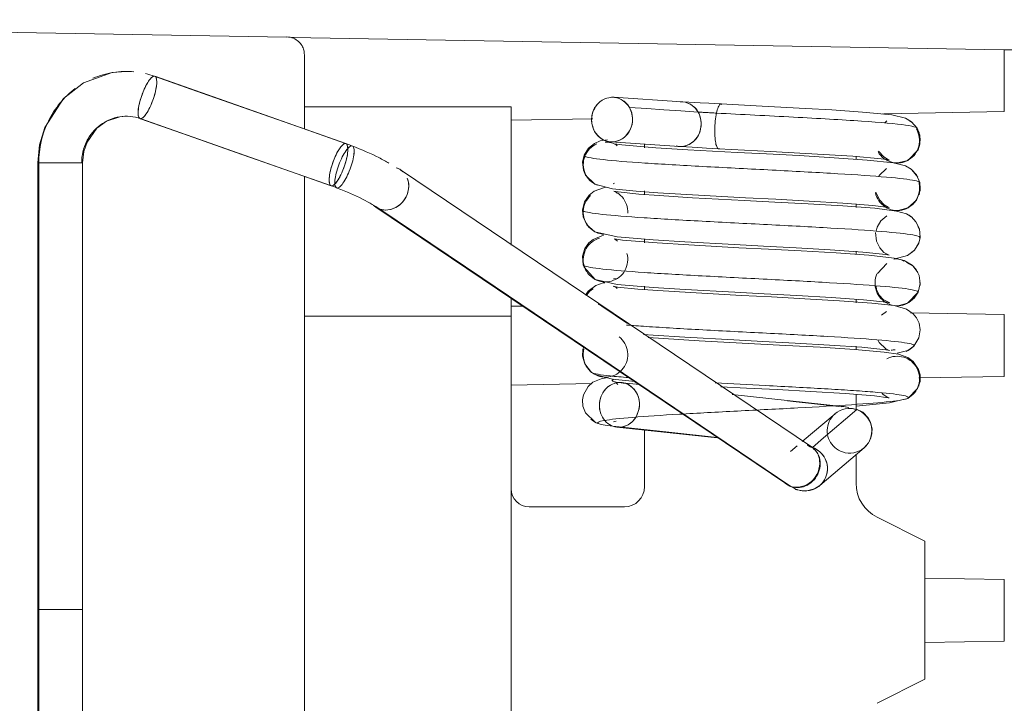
# Model space of a CAD drawing. Header units: millimetres. Extents: x -6769 to -5297, y 160 to 6644.
# Tile 5 of 15: x -5875 to -5847, y 297 to 317. Entities that reach past the tile are written whole.
import ezdxf

# ---------------------------------------------------------------- set-up
doc = ezdxf.new("R2010")
doc.units = ezdxf.units.MM
doc.linetypes.add('Dash', pattern=[6, 3, -3])
doc.layers.add('A-ANNO-DIMS', color=7, linetype='Continuous', lineweight=9, true_color=0x5b5b5b)
doc.layers.add('E-LITE-EQPM', color=7, linetype='Continuous', lineweight=20)

# ---------------------------------------------------------------- blocks, each defined once
blk = doc.blocks.new('43703_GLB - 43701 TROOP-3 white recessed lamp-669899-Lateral_PDF')
at = {"lineweight": 9}
for p, q in [((-3238.056, 313.529), (-3243.597, 315.478)), ((-3228.308, 314.741), (-3230.297, 314.872)), ((-3244.026, 314.252), (-3238.484, 312.302)), ((-3222.493, 314.391), (-3222.457, 314.385)), ((-3222.369, 314.186), (-3222.427, 314.126)), ((-3221.707, 314.174), (-3221.62, 314.13)), ((-3221.526, 314.019), (-3221.525, 314.017)), ((-3230.373, 313.575), (-3228.384, 313.444)), ((-3230.216, 313.493), (-3230.189, 313.466)), ((-3221.425, 313.452), (-3221.466, 313.338)), ((-3222.133, 312.948), (-3221.762, 313.042)), ((-3221.735, 313.063), (-3221.762, 313.042)), ((-3221.575, 313.184), (-3221.622, 313.148)), ((-3246.989, 312.97), (-3246.989, 300.028)), ((-3245.693, 300.028), (-3245.693, 312.97)), ((-3224.555, 304.735), (-3236.475, 312.77)), ((-3221.644, 312.771), (-3221.471, 312.559)), ((-3230.262, 312.377), (-3230.302, 312.36)), ((-3230.215, 312.116), (-3230.183, 312.087)), ((-3221.493, 311.913), (-3221.519, 311.882)), ((-3237.188, 311.687), (-3225.269, 303.652)), ((-3222.034, 311.592), (-3221.753, 311.666)), ((-3221.753, 311.666), (-3221.851, 311.631)), ((-3221.562, 311.828), (-3221.615, 311.763)), ((-3221.722, 311.45), (-3221.67, 311.405)), ((-3221.557, 311.309), (-3221.532, 311.259)), ((-3221.463, 311.124), (-3221.416, 311.032)), ((-3230.227, 310.741), (-3230.175, 310.704)), ((-3221.573, 310.429), (-3221.662, 310.359)), ((-3222.165, 310.175), (-3221.763, 310.281)), ((-3222.049, 310.186), (-3222.136, 310.174)), ((-3221.962, 310.167), (-3221.871, 310.119)), ((-3222.367, 310.049), (-3222.637, 309.765)), ((-3230.298, 309.604), (-3230.175, 309.621)), ((-3230.219, 309.357), (-3230.192, 309.332)), ((-3221.409, 309.541), (-3221.403, 309.41)), ((-3221.764, 308.903), (-3221.457, 309.219)), ((-3222.009, 308.837), (-3221.764, 308.903)), ((-3221.764, 308.903), (-3221.812, 308.884)), ((-3222.377, 308.665), (-3222.523, 308.554)), ((-3221.754, 307.529), (-3221.579, 307.66)), ((-3222.065, 307.455), (-3221.754, 307.529)), ((-3221.405, 306.737), (-3221.401, 306.66)), ((-3230.226, 306.604), (-3230.166, 306.542)), ((-3229.53, 306.543), (-3230.046, 306.598)), ((-3221.436, 306.526), (-3221.442, 306.501)), ((-3223.579, 305.901), (-3226.849, 306.254)), ((-3221.975, 306.089), (-3221.762, 306.143)), ((-3221.525, 306.367), (-3221.571, 306.292)), ((-3223.869, 305.698), (-3224.819, 304.891)), ((-3230.295, 305.467), (-3230.215, 305.479)), ((-3230.199, 305.309), (-3227.287, 304.995)), ((-3222.824, 305.374), (-3222.795, 305.213)), ((-3222.836, 304.993), (-3222.883, 304.884)), ((-3224.966, 304.766), (-3225.158, 304.603)), ((-3224.314, 303.613), (-3223.026, 304.709)), ((-3223.085, 304.659), (-3223.026, 304.709)), ((-3223.015, 304.723), (-3223.026, 304.709)), ((-3246.989, 300.028), (-3246.989, 287.086)), ((-3245.693, 287.086), (-3245.693, 300.028))]:
    blk.add_line(p, q, dxfattribs=at)
at = {"lineweight": 9, "flags": 128}
for points in [[(-3246.989, 312.97), (-3246.939, 313.492), (-3246.79, 313.994), (-3246.247, 314.834), (-3245.668, 315.287), (-3244.836, 315.585), (-3244.425, 315.62)], [(-3243.612, 315.481), (-3242.227, 314.993), (-3240.842, 314.506), (-3239.456, 314.019), (-3238.071, 313.531)], [(-3238.071, 313.531), (-3239.456, 314.019), (-3240.842, 314.506), (-3242.227, 314.993), (-3243.612, 315.481)], [(-3227.177, 314.677), (-3227.53, 314.696), (-3227.781, 314.71), (-3228.107, 314.728), (-3228.308, 314.741)], [(-3227.839, 314.441), (-3228.337, 314.474), (-3228.834, 314.507), (-3229.331, 314.54), (-3229.828, 314.573)], [(-3229.828, 314.573), (-3229.331, 314.54), (-3228.834, 314.507), (-3228.337, 314.474), (-3227.839, 314.441)], [(-3221.49, 313.976), (-3221.648, 314.154), (-3221.83, 314.26), (-3222.226, 314.357), (-3223.074, 314.443), (-3223.959, 314.503), (-3224.725, 314.548), (-3225.98, 314.614), (-3227.177, 314.677)], [(-3245.693, 312.97), (-3245.655, 313.298), (-3245.562, 313.567), (-3245.276, 313.97), (-3244.997, 314.174), (-3244.612, 314.305), (-3244.424, 314.32)], [(-3238.469, 312.299), (-3239.854, 312.787), (-3241.24, 313.274), (-3242.625, 313.762), (-3244.01, 314.249)], [(-3244.01, 314.249), (-3242.625, 313.762), (-3241.24, 313.274), (-3239.854, 312.787), (-3238.469, 312.299)], [(-3221.762, 313.042), (-3221.461, 313.349), (-3221.409, 313.515), (-3221.412, 313.77), (-3221.49, 313.976)], [(-3221.476, 313.945), (-3221.428, 313.836), (-3221.399, 313.655), (-3221.403, 313.61)], [(-3231.149, 313.19), (-3231.018, 313.395), (-3230.846, 313.53), (-3230.678, 313.603), (-3230.471, 313.637)], [(-3221.411, 312.397), (-3221.509, 312.623), (-3221.664, 312.787), (-3221.821, 312.88), (-3222.169, 312.969), (-3222.936, 313.052), (-3223.898, 313.119), (-3224.906, 313.178), (-3225.858, 313.228), (-3226.704, 313.272), (-3228.141, 313.349), (-3229.068, 313.407), (-3230.052, 313.491), (-3230.279, 313.525), (-3230.216, 313.493)], [(-3227.248, 313.379), (-3227.599, 313.398), (-3227.85, 313.412), (-3228.176, 313.431), (-3228.384, 313.444)], [(-3222.286, 313.05), (-3222.304, 313.054), (-3222.535, 313.088), (-3223.354, 313.161), (-3224.202, 313.216), (-3225.738, 313.301), (-3227.248, 313.379)], [(-3222.605, 313.308), (-3222.454, 313.14), (-3222.319, 313.061), (-3222.286, 313.05)], [(-3230.835, 312.356), (-3231.105, 312.613), (-3231.167, 312.761), (-3231.192, 312.994), (-3231.149, 313.19)], [(-3246.964, 300.028), (-3246.964, 303.263), (-3246.964, 306.499), (-3246.964, 309.734), (-3246.964, 312.97)], [(-3246.964, 312.97), (-3246.964, 309.734), (-3246.964, 306.499), (-3246.964, 303.263), (-3246.964, 300.028)], [(-3222.378, 312.803), (-3222.591, 312.604), (-3222.602, 312.574)], [(-3231.195, 311.602), (-3231.133, 311.842), (-3231.003, 312.031), (-3230.855, 312.148), (-3230.582, 312.248), (-3230.503, 312.26)], [(-3222.296, 311.671), (-3222.308, 311.674), (-3222.775, 311.735), (-3223.639, 311.802), (-3224.621, 311.862), (-3225.588, 311.914), (-3226.47, 311.96), (-3228.002, 312.042), (-3229.012, 312.103), (-3229.634, 312.148), (-3230.324, 312.219), (-3230.835, 312.356)], [(-3221.4, 310.805), (-3221.422, 311.054), (-3221.522, 311.263), (-3221.655, 311.404), (-3221.795, 311.488), (-3222.086, 311.573), (-3222.715, 311.652), (-3223.639, 311.722), (-3224.644, 311.782), (-3225.615, 311.834), (-3226.491, 311.88), (-3227.999, 311.96), (-3228.967, 312.02), (-3229.555, 312.063), (-3230.16, 312.125), (-3230.287, 312.147), (-3230.215, 312.116)], [(-3222.681, 312.12), (-3222.584, 311.9), (-3222.44, 311.749), (-3222.325, 311.682), (-3222.296, 311.671)], [(-3221.753, 311.666), (-3221.507, 311.891), (-3221.404, 312.166), (-3221.411, 312.397)], [(-3221.411, 312.397), (-3221.398, 312.222), (-3221.433, 312.046)], [(-3237.068, 311.627), (-3234.088, 309.619), (-3231.108, 307.61), (-3228.129, 305.601), (-3225.149, 303.592)], [(-3225.149, 303.592), (-3228.129, 305.601), (-3231.108, 307.61), (-3234.088, 309.619), (-3237.068, 311.627)], [(-3230.836, 310.974), (-3231.065, 311.175), (-3231.173, 311.403), (-3231.195, 311.602)], [(-3222.368, 311.43), (-3222.54, 311.29), (-3222.65, 311.109), (-3222.68, 310.992)], [(-3231.171, 310.01), (-3231.189, 310.262), (-3231.123, 310.485), (-3231.011, 310.647), (-3230.88, 310.752), (-3230.637, 310.854), (-3230.58, 310.863)], [(-3222.299, 310.295), (-3222.391, 310.312), (-3223.067, 310.383), (-3224.007, 310.448), (-3224.998, 310.505), (-3225.943, 310.555), (-3226.786, 310.599), (-3228.221, 310.676), (-3229.144, 310.734), (-3230.186, 310.823), (-3230.836, 310.974)], [(-3221.457, 309.219), (-3221.399, 309.469), (-3221.429, 309.7), (-3221.516, 309.879), (-3221.634, 310.005), (-3221.867, 310.137), (-3222.15, 310.207), (-3222.888, 310.29), (-3223.841, 310.358), (-3224.848, 310.416), (-3225.803, 310.467), (-3226.656, 310.511), (-3228.108, 310.589), (-3229.032, 310.647), (-3230.034, 310.732), (-3230.269, 310.766), (-3230.227, 310.741)], [(-3222.692, 310.946), (-3222.669, 310.702), (-3222.572, 310.503), (-3222.449, 310.374), (-3222.3, 310.295), (-3222.299, 310.295)], [(-3221.763, 310.281), (-3221.56, 310.443), (-3221.442, 310.637), (-3221.4, 310.805)], [(-3221.4, 310.805), (-3221.436, 310.654), (-3221.507, 310.537)], [(-3230.825, 309.59), (-3231.149, 309.945), (-3231.171, 310.01)], [(-3221.795, 310.079), (-3221.602, 309.977), (-3221.463, 309.787)], [(-3222.288, 308.913), (-3222.374, 308.929), (-3223.045, 309), (-3223.981, 309.065), (-3224.979, 309.123), (-3225.927, 309.173), (-3226.774, 309.217), (-3228.217, 309.295), (-3229.144, 309.353), (-3230.19, 309.442), (-3230.825, 309.59)], [(-3231.108, 309.13), (-3231.028, 309.247), (-3230.802, 309.415), (-3230.597, 309.487), (-3230.546, 309.494)], [(-3221.579, 307.66), (-3221.435, 307.9), (-3221.397, 308.13), (-3221.429, 308.326), (-3221.506, 308.481), (-3221.603, 308.596), (-3221.801, 308.732), (-3222.156, 308.83), (-3222.798, 308.903), (-3223.74, 308.972), (-3224.749, 309.032), (-3225.714, 309.083), (-3226.58, 309.128), (-3228.061, 309.207), (-3229.005, 309.266), (-3229.585, 309.309), (-3230.177, 309.37), (-3230.3, 309.392), (-3230.219, 309.357)], [(-3222.675, 309.392), (-3222.662, 309.299), (-3222.578, 309.128), (-3222.47, 309.013), (-3222.303, 308.918), (-3222.288, 308.913)], [(-3221.457, 309.219), (-3221.577, 309.045), (-3221.672, 308.973)], [(-3229.89, 308.31), (-3230.635, 308.812), (-3230.734, 308.878)], [(-3230.734, 308.878), (-3230.635, 308.812), (-3229.89, 308.31)], [(-3222.291, 307.532), (-3222.4, 307.552), (-3223.092, 307.624), (-3224.031, 307.689), (-3225.024, 307.746), (-3225.966, 307.796), (-3226.804, 307.839), (-3228.23, 307.916), (-3229.146, 307.973), (-3229.423, 307.997)], [(-3221.759, 306.144), (-3221.476, 306.428), (-3221.404, 306.636), (-3221.402, 306.823), (-3221.444, 306.981), (-3221.599, 307.216), (-3221.755, 307.331), (-3222.03, 307.425), (-3222.44, 307.486), (-3223.296, 307.561), (-3224.303, 307.625), (-3225.297, 307.68), (-3226.209, 307.727), (-3227.806, 307.812), (-3228.845, 307.874), (-3229.285, 307.905)], [(-3222.625, 307.841), (-3222.587, 307.766), (-3222.397, 307.582), (-3222.295, 307.533), (-3222.291, 307.532)], [(-3230.929, 306.896), (-3231.127, 307.14), (-3231.191, 307.362), (-3231.183, 307.557), (-3231.154, 307.64)], [(-3230.826, 305.452), (-3231.109, 305.725), (-3231.183, 305.92), (-3231.192, 306.098), (-3231.162, 306.25), (-3231.033, 306.483), (-3230.892, 306.608), (-3230.651, 306.712), (-3230.506, 306.739)], [(-3229.67, 306.636), (-3230.32, 306.702), (-3230.838, 306.838)], [(-3222.301, 306.157), (-3222.329, 306.163), (-3222.729, 306.214), (-3223.576, 306.282), (-3224.574, 306.344), (-3225.546, 306.396), (-3226.435, 306.443), (-3227.179, 306.482)], [(-3222.51, 306.302), (-3222.484, 306.266), (-3222.36, 306.181), (-3222.301, 306.157)], [(-3223.76, 305.907), (-3225.085, 306.05), (-3225.25, 306.068)], [(-3225.25, 306.068), (-3225.085, 306.05), (-3223.76, 305.907)], [(-3223.026, 304.709), (-3222.903, 304.85), (-3222.835, 304.989), (-3222.796, 305.259), (-3222.842, 305.452), (-3222.912, 305.581), (-3223.067, 305.74), (-3223.261, 305.842)], [(-3223.26, 305.92), (-3223.066, 305.934), (-3222.292, 306.009), (-3222.06, 306.068)], [(-3224.527, 304.722), (-3224.205, 304.996), (-3223.883, 305.27), (-3223.561, 305.543), (-3223.239, 305.817)], [(-3223.239, 305.817), (-3223.561, 305.543), (-3223.883, 305.27), (-3224.205, 304.996), (-3224.527, 304.722)], [(-3230.31, 305.334), (-3228.693, 305.16), (-3227.287, 305.008)], [(-3227.287, 305.008), (-3228.693, 305.16), (-3230.31, 305.334)], [(-3224.314, 303.613), (-3224.464, 303.519), (-3224.724, 303.458), (-3224.978, 303.496)], [(-3246.964, 300.028), (-3246.964, 296.792), (-3246.964, 293.557), (-3246.964, 290.321), (-3246.964, 287.086)], [(-3246.964, 287.086), (-3246.964, 290.321), (-3246.964, 293.557), (-3246.964, 296.792), (-3246.964, 300.028)]]:
    blk.add_lwpolyline(points, dxfattribs=at)
at = {"lineweight": 9}
for major_axis, start_param, end_param in [((0, 10.656), 5.941675, 5.957879), ((0, 10.656), 5.941683, 5.957887), ((0, 9.356), 5.93872, 5.957887), ((0, 9.356), 5.938712, 5.957879)]:
    blk.add_ellipse((-3241.335, 303.434), major_axis=major_axis, ratio=0.958526, start_param=start_param, end_param=end_param, dxfattribs=at)
for points, knots in [([(-3244.203, 315.609), (-3244.402, 315.628), (-3244.809, 315.615), (-3245.202, 315.501), (-3245.391, 315.42)], [-0.8744452, -0.8744452, -0.8744452, -0.8744452, -0.75, -0.6223859, -0.6223859, -0.6223859, -0.6223859]), ([(-3245.391, 315.42), (-3245.202, 315.501), (-3244.809, 315.615), (-3244.402, 315.628), (-3244.203, 315.609)], [-0.3776141, -0.3776141, -0.3776141, -0.3776141, -0.25, -0.1255548, -0.1255548, -0.1255548, -0.1255548]), ([(-3230.648, 314.77), (-3230.737, 314.709), (-3230.962, 314.454), (-3230.951, 314.065), (-3230.842, 313.875)], [-0.25, -0.25, -0.25, -0.25, -0.1666667, 0, 0, 0, 0]), ([(-3230.842, 313.875), (-3230.902, 314.008), (-3230.945, 314.196), (-3230.909, 314.419), (-3230.82, 314.597), (-3230.695, 314.745), (-3230.539, 314.838), (-3230.323, 314.881), (-3230.146, 314.851), (-3229.987, 314.761), (-3229.884, 314.651), (-3229.828, 314.573)], [-1, -1, -1, -1, -0.8125, -0.71875, -0.625, -0.53125, -0.4375, -0.3125, -0.21875, -0.125, 0, 0, 0, 0]), ([(-3227.839, 314.441), (-3227.73, 314.251), (-3227.715, 313.732), (-3228.171, 313.418), (-3228.43, 313.446), (-3228.481, 313.459)], [0, 0, 0, 0, 0.1666667, 0.3333333, 0.375, 0.375, 0.375, 0.375]), ([(-3221.535, 314.003), (-3221.587, 314.023), (-3221.875, 314.081), (-3222.984, 314.178), (-3225.032, 314.295), (-3226.576, 314.372), (-3227.307, 314.411)], [-0.875, -0.875, -0.875, -0.875, -0.75, -0.5, -0.25, 0, 0, 0, 0]), ([(-3227.307, 314.411), (-3226.576, 314.372), (-3225.032, 314.295), (-3222.984, 314.178), (-3221.875, 314.081), (-3221.587, 314.023), (-3221.535, 314.003)], [-1, -1, -1, -1, -0.75, -0.5, -0.25, -0.125, -0.125, -0.125, -0.125]), ([(-3229.742, 314.198), (-3229.743, 314.14), (-3229.761, 314.028), (-3229.85, 313.851), (-3229.975, 313.702), (-3230.131, 313.61), (-3230.347, 313.566), (-3230.524, 313.597), (-3230.683, 313.686), (-3230.786, 313.796), (-3230.842, 313.875)], [-0.8125, -0.8125, -0.8125, -0.8125, -0.71875, -0.625, -0.53125, -0.4375, -0.3125, -0.21875, -0.125, 0, 0, 0, 0]), ([(-3238.071, 313.531), (-3238.007, 313.531), (-3237.958, 313.285), (-3238.175, 312.615), (-3238.348, 312.373), (-3238.407, 312.327)], [-0.5, -0.5, -0.5, -0.5, -0.3333333, -0.1666667, -0.0468351, -0.0468351, -0.0468351, -0.0468351]), ([(-3237.886, 313.464), (-3237.591, 313.353), (-3237.191, 313.174), (-3236.895, 313.013), (-3236.81, 312.963)], [-1, -1, -1, -1, -0.5, -0.25, -0.25, -0.25, -0.25]), ([(-3236.81, 312.963), (-3236.895, 313.013), (-3237.191, 313.174), (-3237.591, 313.353), (-3237.886, 313.464)], [-0.75, -0.75, -0.75, -0.75, -0.5, 0, 0, 0, 0]), ([(-3221.433, 312.37), (-3221.372, 312.403), (-3221.506, 312.47), (-3222.429, 312.568), (-3223.938, 312.667), (-3225.803, 312.766), (-3227.41, 312.848), (-3228.604, 312.914), (-3229.676, 312.981), (-3230.691, 313.062), (-3231.066, 313.128), (-3231.127, 313.16)], [-1, -1, -1, -1, -0.875, -0.75, -0.625, -0.5, -0.375, -0.3125, -0.25, -0.125, 0, 0, 0, 0]), ([(-3231.127, 313.16), (-3231.066, 313.128), (-3230.691, 313.062), (-3229.676, 312.981), (-3228.604, 312.914), (-3227.41, 312.848), (-3225.803, 312.766), (-3223.938, 312.667), (-3222.429, 312.568), (-3221.506, 312.47), (-3221.372, 312.403), (-3221.433, 312.37)], [-1, -1, -1, -1, -0.875, -0.75, -0.6875, -0.625, -0.5, -0.375, -0.25, -0.125, 0, 0, 0, 0]), ([(-3246.964, 312.97), (-3246.9, 312.97), (-3246.522, 312.97), (-3245.962, 312.97), (-3245.798, 312.97), (-3245.771, 312.97)], [-0.5, -0.5, -0.5, -0.5, -0.3333333, -0.1666667, -0.125, -0.125, -0.125, -0.125]), ([(-3237.068, 311.627), (-3236.877, 311.565), (-3236.4, 311.679), (-3236.187, 312.22), (-3236.255, 312.476), (-3236.275, 312.524)], [0, 0, 0, 0, 0.1666667, 0.3333333, 0.375, 0.375, 0.375, 0.375]), ([(-3221.595, 307.649), (-3221.536, 307.68), (-3221.66, 307.744), (-3222.56, 307.841), (-3224.028, 307.937), (-3225.847, 308.033), (-3227.738, 308.129), (-3229.103, 308.208), (-3229.743, 308.254), (-3229.918, 308.268)], [-1, -1, -1, -1, -0.875, -0.75, -0.625, -0.5, -0.375, -0.25, -0.1964997, -0.1964997, -0.1964997, -0.1964997]), ([(-3229.918, 308.268), (-3229.743, 308.254), (-3229.103, 308.208), (-3227.738, 308.129), (-3225.847, 308.033), (-3224.028, 307.937), (-3222.56, 307.841), (-3221.66, 307.744), (-3221.536, 307.68), (-3221.595, 307.649)], [-0.8035003, -0.8035003, -0.8035003, -0.8035003, -0.75, -0.625, -0.5, -0.375, -0.25, -0.125, 0, 0, 0, 0]), ([(-3229.856, 306.745), (-3230.059, 306.761), (-3230.409, 306.793), (-3230.771, 306.842), (-3230.889, 306.873), (-3230.918, 306.889)], [-0.1906894, -0.1906894, -0.1906894, -0.1906894, -0.125, -0.0625, 0, 0, 0, 0]), ([(-3230.918, 306.889), (-3230.889, 306.873), (-3230.771, 306.842), (-3230.409, 306.793), (-3230.059, 306.761), (-3229.856, 306.745)], [-1, -1, -1, -1, -0.9375, -0.875, -0.8093106, -0.8093106, -0.8093106, -0.8093106]), ([(-3230.671, 306.147), (-3230.638, 306.256), (-3230.553, 306.406), (-3230.425, 306.502), (-3230.379, 306.528)], [-0.25, -0.25, -0.25, -0.25, -0.1666667, -0.1250007, -0.1250007, -0.1250007, -0.1250007]), ([(-3230.29, 306.632), (-3230.266, 306.624), (-3230.181, 306.604), (-3230.039, 306.584), (-3229.935, 306.573)], [-0.8424549, -0.8424549, -0.8424549, -0.8424549, -0.5, 0, 0, 0, 0]), ([(-3221.761, 306.143), (-3221.704, 306.174), (-3221.825, 306.235), (-3222.535, 306.312), (-3223.397, 306.375), (-3224.412, 306.437), (-3225.763, 306.509), (-3226.867, 306.565), (-3227.347, 306.59)], [-1, -1, -1, -1, -0.875, -0.75, -0.6875, -0.625, -0.5, -0.3977393, -0.3977393, -0.3977393, -0.3977393]), ([(-3227.347, 306.59), (-3226.867, 306.565), (-3225.763, 306.509), (-3224.412, 306.437), (-3223.397, 306.375), (-3222.535, 306.312), (-3221.825, 306.235), (-3221.704, 306.174), (-3221.761, 306.143)], [-0.6022607, -0.6022607, -0.6022607, -0.6022607, -0.5, -0.375, -0.3125, -0.25, -0.125, 0, 0, 0, 0]), ([(-3230.643, 305.654), (-3230.666, 305.704), (-3230.717, 305.864), (-3230.704, 306.039), (-3230.671, 306.147)], [-0.3749992, -0.3749992, -0.3749992, -0.3749992, -0.3333333, -0.25, -0.25, -0.25, -0.25]), ([(-3223.239, 305.817), (-3223.026, 305.744), (-3222.77, 305.451), (-3222.799, 305.101), (-3222.836, 304.993)], [-0.5, -0.5, -0.5, -0.5, -0.3333333, -0.25, -0.25, -0.25, -0.25]), ([(-3224.356, 304.489), (-3224.336, 304.441), (-3224.268, 304.185), (-3224.481, 303.644), (-3224.958, 303.529), (-3225.149, 303.592)], [-0.375, -0.375, -0.375, -0.375, -0.3333333, -0.1666667, 0, 0, 0, 0]), ([(-3225.13, 303.58), (-3225.076, 303.546), (-3225.012, 303.508), (-3224.974, 303.494), (-3224.965, 303.492)], [-1, -1, -1, -1, -0.5, -0.25, -0.25, -0.25, -0.25]), ([(-3224.965, 303.492), (-3224.974, 303.494), (-3225.012, 303.508), (-3225.076, 303.546), (-3225.13, 303.58)], [-0.75, -0.75, -0.75, -0.75, -0.5, 0, 0, 0, 0])]:
    blk.add_open_spline(points, degree=3, knots=knots, dxfattribs=at)
for points in [[(-3243.612, 315.481), (-3243.696, 315.51), (-3243.782, 315.535), (-3243.869, 315.556)], [(-3243.869, 315.556), (-3243.782, 315.535), (-3243.696, 315.51), (-3243.612, 315.481)], [(-3243.612, 315.481), (-3243.676, 315.481), (-3243.884, 315.235), (-3244.123, 314.495), (-3244.075, 314.249), (-3244.01, 314.249)], [(-3244.01, 314.249), (-3244.034, 314.249), (-3244.071, 314.284), (-3244.089, 314.42), (-3244.065, 314.622), (-3244, 314.865), (-3243.908, 315.108), (-3243.802, 315.31), (-3243.696, 315.446), (-3243.636, 315.481), (-3243.612, 315.481)], [(-3244.01, 314.249), (-3243.946, 314.249), (-3243.738, 314.495), (-3243.499, 315.235), (-3243.548, 315.481), (-3243.612, 315.481)], [(-3243.54, 315.299), (-3243.541, 315.243), (-3243.557, 315.108), (-3243.601, 314.946), (-3243.627, 314.865)], [(-3243.612, 315.481), (-3243.588, 315.481), (-3243.551, 315.446), (-3243.539, 315.355), (-3243.54, 315.299)], [(-3245.906, 315.122), (-3246.231, 314.878), (-3246.77, 314.226), (-3246.964, 313.389), (-3246.964, 312.97)], [(-3246.964, 312.97), (-3246.964, 313.389), (-3246.77, 314.226), (-3246.231, 314.878), (-3245.906, 315.122)], [(-3243.627, 314.865), (-3243.653, 314.784), (-3243.714, 314.622), (-3243.821, 314.42), (-3243.927, 314.284), (-3243.986, 314.249), (-3244.01, 314.249)], [(-3229.828, 314.573), (-3229.937, 314.763), (-3230.148, 314.883), (-3230.354, 314.873)], [(-3228.365, 314.741), (-3228.159, 314.751), (-3227.948, 314.631), (-3227.839, 314.441)], [(-3227.839, 314.441), (-3227.88, 314.512), (-3227.99, 314.635), (-3228.135, 314.706), (-3228.211, 314.725)], [(-3230.842, 313.875), (-3230.733, 313.685), (-3230.312, 313.445), (-3229.704, 313.864), (-3229.719, 314.383), (-3229.828, 314.573)], [(-3229.828, 314.573), (-3229.768, 314.44), (-3229.739, 314.314), (-3229.742, 314.198)], [(-3228.481, 313.459), (-3228.405, 313.44), (-3228.247, 313.435), (-3228.025, 313.533), (-3227.848, 313.71), (-3227.752, 313.947), (-3227.745, 314.208), (-3227.798, 314.37), (-3227.839, 314.441)], [(-3227.839, 314.441), (-3227.818, 314.44), (-3227.758, 314.436), (-3227.626, 314.428), (-3227.469, 314.42), (-3227.359, 314.414), (-3227.307, 314.411)], [(-3227.307, 314.411), (-3227.359, 314.414), (-3227.469, 314.42), (-3227.626, 314.428), (-3227.758, 314.436), (-3227.818, 314.44), (-3227.839, 314.441)], [(-3227.224, 313.388), (-3227.242, 313.374), (-3227.279, 313.38), (-3227.324, 313.493), (-3227.353, 313.682), (-3227.36, 313.925), (-3227.344, 314.185), (-3227.321, 314.343), (-3227.307, 314.411)], [(-3227.307, 314.411), (-3227.321, 314.343), (-3227.344, 314.185), (-3227.36, 313.925), (-3227.353, 313.682), (-3227.324, 313.493), (-3227.279, 313.38), (-3227.242, 313.374), (-3227.224, 313.388)], [(-3227.148, 314.658), (-3227.165, 314.679), (-3227.201, 314.685), (-3227.259, 314.594), (-3227.292, 314.479), (-3227.307, 314.411)], [(-3227.307, 314.411), (-3227.292, 314.479), (-3227.259, 314.594), (-3227.22, 314.654), (-3227.202, 314.668)], [(-3245.718, 312.97), (-3245.718, 313.183), (-3245.619, 313.61), (-3245.207, 314.108), (-3244.623, 314.356), (-3244.204, 314.317), (-3244.01, 314.249)], [(-3244.01, 314.249), (-3244.204, 314.317), (-3244.623, 314.356), (-3245.207, 314.108), (-3245.619, 313.61), (-3245.718, 313.183), (-3245.718, 312.97)], [(-3245.046, 314.154), (-3244.912, 314.23), (-3244.766, 314.281), (-3244.616, 314.305)], [(-3244.616, 314.305), (-3244.766, 314.281), (-3244.912, 314.23), (-3245.046, 314.154)], [(-3245.575, 313.586), (-3245.526, 313.687), (-3245.464, 313.781), (-3245.392, 313.866)], [(-3245.392, 313.866), (-3245.464, 313.781), (-3245.526, 313.687), (-3245.575, 313.586)], [(-3221.735, 313.058), (-3221.662, 313.101), (-3221.532, 313.215), (-3221.424, 313.448), (-3221.412, 313.708), (-3221.467, 313.872), (-3221.51, 313.945)], [(-3221.51, 313.945), (-3221.491, 313.955), (-3221.484, 313.966), (-3221.491, 313.976)], [(-3221.491, 313.976), (-3221.484, 313.966), (-3221.491, 313.955), (-3221.51, 313.945)], [(-3221.51, 313.945), (-3221.491, 313.955), (-3221.484, 313.966), (-3221.491, 313.976)], [(-3221.491, 313.976), (-3221.484, 313.966), (-3221.491, 313.955), (-3221.51, 313.945)], [(-3230.537, 313.573), (-3230.452, 313.574), (-3230.368, 313.558), (-3230.289, 313.527)], [(-3230.289, 313.527), (-3230.368, 313.558), (-3230.452, 313.574), (-3230.537, 313.573)], [(-3238.469, 312.299), (-3238.533, 312.299), (-3238.582, 312.546), (-3238.343, 313.285), (-3238.135, 313.531), (-3238.071, 313.531)], [(-3238.071, 313.531), (-3238.095, 313.531), (-3238.154, 313.496), (-3238.261, 313.36), (-3238.367, 313.158), (-3238.459, 312.915), (-3238.524, 312.672), (-3238.548, 312.47), (-3238.53, 312.334), (-3238.493, 312.299), (-3238.469, 312.299)], [(-3238.071, 313.531), (-3238.007, 313.531), (-3237.958, 313.285), (-3238.197, 312.546), (-3238.405, 312.299), (-3238.469, 312.299)], [(-3238.469, 312.299), (-3238.445, 312.299), (-3238.386, 312.334), (-3238.28, 312.47), (-3238.173, 312.672), (-3238.081, 312.915), (-3238.016, 313.158), (-3237.992, 313.36), (-3238.01, 313.496), (-3238.047, 313.531), (-3238.071, 313.531)], [(-3238.383, 312.348), (-3238.35, 312.379), (-3238.28, 312.47), (-3238.173, 312.672), (-3238.081, 312.915), (-3238.016, 313.158), (-3237.992, 313.36), (-3238.01, 313.496), (-3238.047, 313.531), (-3238.071, 313.531)], [(-3238.307, 312.24), (-3238.331, 312.24), (-3238.367, 312.275), (-3238.383, 312.41), (-3238.355, 312.611), (-3238.285, 312.852), (-3238.189, 313.093), (-3238.079, 313.294), (-3237.97, 313.429), (-3237.91, 313.464), (-3237.886, 313.464)], [(-3237.886, 313.464), (-3237.91, 313.464), (-3237.97, 313.429), (-3238.079, 313.294), (-3238.189, 313.093), (-3238.285, 312.852), (-3238.355, 312.611), (-3238.383, 312.41), (-3238.367, 312.275), (-3238.331, 312.24), (-3238.307, 312.24)], [(-3237.886, 313.464), (-3237.862, 313.464), (-3237.826, 313.429), (-3237.81, 313.294), (-3237.838, 313.093), (-3237.908, 312.852), (-3238.004, 312.611), (-3238.114, 312.41), (-3238.223, 312.275), (-3238.283, 312.24), (-3238.307, 312.24)], [(-3238.114, 312.421), (-3238.077, 312.477), (-3238.004, 312.611), (-3237.908, 312.852), (-3237.838, 313.093), (-3237.81, 313.294), (-3237.826, 313.429), (-3237.862, 313.464), (-3237.886, 313.464)], [(-3237.817, 313.283), (-3237.819, 313.227), (-3237.838, 313.093), (-3237.908, 312.852), (-3237.972, 312.691), (-3238.006, 312.618)], [(-3238.006, 312.618), (-3237.972, 312.691), (-3237.908, 312.852), (-3237.838, 313.093), (-3237.819, 313.227), (-3237.817, 313.283)], [(-3237.832, 313.416), (-3237.844, 313.447), (-3237.862, 313.464), (-3237.886, 313.464)], [(-3231.127, 313.16), (-3231.096, 313.239), (-3231.001, 313.383), (-3230.859, 313.483), (-3230.781, 313.518)], [(-3230.781, 313.518), (-3230.859, 313.483), (-3231.001, 313.383), (-3231.096, 313.239), (-3231.127, 313.16)], [(-3221.44, 313.452), (-3221.46, 313.37), (-3221.532, 313.215), (-3221.727, 313.044), (-3221.97, 312.954), (-3222.226, 312.97), (-3222.46, 313.085), (-3222.578, 313.211), (-3222.621, 313.284)], [(-3221.735, 313.058), (-3221.808, 313.014), (-3221.97, 312.954), (-3222.226, 312.97), (-3222.46, 313.085), (-3222.578, 313.211), (-3222.621, 313.284)], [(-3221.546, 313.225), (-3221.496, 313.292), (-3221.46, 313.37), (-3221.44, 313.452)], [(-3230.763, 312.322), (-3230.842, 312.353), (-3230.989, 312.444), (-3231.133, 312.656), (-3231.186, 312.912), (-3231.158, 313.082), (-3231.127, 313.16)], [(-3231.127, 313.16), (-3231.158, 313.082), (-3231.186, 312.912), (-3231.133, 312.656), (-3230.989, 312.444), (-3230.842, 312.353), (-3230.763, 312.322)], [(-3231.149, 313.19), (-3231.153, 313.18), (-3231.146, 313.17), (-3231.127, 313.16)], [(-3231.127, 313.16), (-3231.146, 313.17), (-3231.153, 313.18), (-3231.149, 313.19)], [(-3246.981, 312.97), (-3246.996, 312.97), (-3246.991, 312.97), (-3246.964, 312.97)], [(-3246.964, 312.97), (-3246.988, 312.97), (-3246.995, 312.97), (-3246.985, 312.97)], [(-3246.649, 312.97), (-3246.723, 312.97), (-3246.857, 312.97), (-3246.94, 312.97), (-3246.964, 312.97)], [(-3246.156, 312.97), (-3246.238, 312.97), (-3246.411, 312.97), (-3246.575, 312.97), (-3246.649, 312.97)], [(-3245.771, 312.97), (-3245.811, 312.97), (-3245.92, 312.97), (-3246.075, 312.97), (-3246.156, 312.97)], [(-3245.771, 312.97), (-3245.692, 312.97), (-3245.67, 312.97), (-3245.718, 312.97)], [(-3245.718, 312.97), (-3245.694, 312.97), (-3245.681, 312.97), (-3245.731, 312.97), (-3245.771, 312.97)], [(-3236.595, 312.829), (-3236.523, 312.806), (-3236.458, 312.765), (-3236.404, 312.713)], [(-3236.449, 312.751), (-3236.493, 312.785), (-3236.542, 312.812), (-3236.595, 312.829)], [(-3238.114, 312.421), (-3238.15, 312.365), (-3238.223, 312.275), (-3238.283, 312.24), (-3238.307, 312.24)], [(-3236.275, 312.524), (-3236.246, 312.452), (-3236.215, 312.293), (-3236.269, 312.043), (-3236.402, 311.819), (-3236.603, 311.663), (-3236.84, 311.591), (-3236.996, 311.604), (-3237.068, 311.627)], [(-3237.068, 311.627), (-3237.19, 311.709), (-3237.542, 311.919), (-3238.037, 312.139), (-3238.307, 312.24)], [(-3238.307, 312.24), (-3238.037, 312.139), (-3237.542, 311.919), (-3237.19, 311.709), (-3237.068, 311.627)], [(-3230.247, 312.132), (-3230.17, 312.096), (-3230.034, 311.993), (-3229.903, 311.768), (-3229.875, 311.598), (-3229.88, 311.514)], [(-3230.046, 311.981), (-3230.102, 312.044), (-3230.17, 312.096), (-3230.247, 312.132)], [(-3221.523, 311.882), (-3221.478, 311.953), (-3221.415, 312.115), (-3221.416, 312.288), (-3221.433, 312.37)], [(-3221.433, 312.37), (-3221.417, 312.379), (-3221.409, 312.388), (-3221.412, 312.397)], [(-3221.412, 312.397), (-3221.409, 312.388), (-3221.417, 312.379), (-3221.433, 312.37)], [(-3231.172, 311.576), (-3231.167, 311.661), (-3231.122, 311.827), (-3231.019, 311.968), (-3230.957, 312.025)], [(-3230.957, 312.025), (-3231.019, 311.968), (-3231.122, 311.827), (-3231.167, 311.661), (-3231.172, 311.576)], [(-3221.523, 311.882), (-3221.568, 311.81), (-3221.685, 311.686), (-3221.925, 311.587), (-3222.184, 311.58), (-3222.422, 311.677), (-3222.608, 311.86), (-3222.68, 312.017), (-3222.698, 312.099)], [(-3221.523, 311.882), (-3221.568, 311.81), (-3221.685, 311.686), (-3221.845, 311.62), (-3221.928, 311.603)], [(-3221.523, 311.882), (-3221.568, 311.81), (-3221.685, 311.686), (-3221.845, 311.62), (-3221.928, 311.603)], [(-3237.068, 311.627), (-3237.14, 311.651), (-3237.205, 311.691), (-3237.259, 311.744)], [(-3237.252, 311.737), (-3237.199, 311.688), (-3237.137, 311.65), (-3237.068, 311.627)], [(-3231.195, 311.602), (-3231.195, 311.593), (-3231.188, 311.585), (-3231.172, 311.576)], [(-3231.172, 311.576), (-3231.188, 311.585), (-3231.195, 311.593), (-3231.195, 311.602)], [(-3230.56, 310.899), (-3230.645, 310.904), (-3230.813, 310.943), (-3231.018, 311.098), (-3231.149, 311.322), (-3231.176, 311.492), (-3231.172, 311.576)], [(-3231.005, 311.109), (-3231.061, 311.172), (-3231.149, 311.322), (-3231.176, 311.492), (-3231.172, 311.576)], [(-3231.172, 311.576), (-3231.176, 311.492), (-3231.149, 311.322), (-3231.061, 311.172), (-3231.005, 311.109)], [(-3221.422, 310.782), (-3221.361, 310.815), (-3221.49, 310.881), (-3222.416, 310.98), (-3223.936, 311.08), (-3225.81, 311.179), (-3227.761, 311.278), (-3229.487, 311.377), (-3230.733, 311.477), (-3231.11, 311.543), (-3231.172, 311.576)], [(-3231.172, 311.576), (-3231.11, 311.543), (-3230.733, 311.477), (-3229.487, 311.377), (-3227.761, 311.278), (-3225.81, 311.179), (-3223.936, 311.08), (-3222.416, 310.98), (-3221.49, 310.881), (-3221.361, 310.815), (-3221.422, 310.782)], [(-3221.928, 311.603), (-3221.845, 311.62), (-3221.765, 311.653), (-3221.696, 311.701)], [(-3221.928, 311.603), (-3221.845, 311.62), (-3221.765, 311.653), (-3221.696, 311.701)], [(-3231.005, 311.109), (-3230.949, 311.046), (-3230.813, 310.943), (-3230.645, 310.904), (-3230.56, 310.899)], [(-3231.149, 309.989), (-3231.172, 310.07), (-3231.182, 310.242), (-3231.102, 310.491), (-3230.936, 310.688), (-3230.78, 310.765), (-3230.698, 310.788)], [(-3230.698, 310.788), (-3230.78, 310.765), (-3230.936, 310.688), (-3231.102, 310.491), (-3231.182, 310.242), (-3231.172, 310.07), (-3231.149, 309.989)], [(-3230.56, 310.899), (-3230.645, 310.904), (-3230.729, 310.923), (-3230.805, 310.959)], [(-3221.422, 310.782), (-3221.408, 310.789), (-3221.401, 310.797), (-3221.4, 310.805)], [(-3221.4, 310.805), (-3221.401, 310.797), (-3221.408, 310.789), (-3221.422, 310.782)], [(-3230.843, 309.6), (-3230.769, 309.558), (-3230.607, 309.504), (-3230.349, 309.529), (-3230.116, 309.644), (-3229.95, 309.841), (-3229.87, 310.09), (-3229.88, 310.262), (-3229.903, 310.343)], [(-3231.171, 310.01), (-3231.169, 310.003), (-3231.162, 309.996), (-3231.149, 309.989)], [(-3231.149, 309.989), (-3231.162, 309.996), (-3231.169, 310.003), (-3231.171, 310.01)], [(-3221.478, 309.201), (-3221.417, 309.233), (-3221.546, 309.299), (-3222.462, 309.397), (-3223.966, 309.496), (-3225.824, 309.594), (-3227.762, 309.693), (-3229.478, 309.791), (-3230.712, 309.89), (-3231.088, 309.956), (-3231.149, 309.989)], [(-3231.149, 309.989), (-3231.088, 309.956), (-3230.712, 309.89), (-3229.478, 309.791), (-3227.762, 309.693), (-3225.824, 309.594), (-3223.966, 309.496), (-3222.462, 309.397), (-3221.546, 309.299), (-3221.417, 309.233), (-3221.478, 309.201)], [(-3230.843, 309.6), (-3230.916, 309.642), (-3231.047, 309.756), (-3231.127, 309.908), (-3231.149, 309.989)], [(-3221.844, 308.867), (-3221.923, 308.837), (-3222.092, 308.81), (-3222.343, 308.877), (-3222.554, 309.027), (-3222.687, 309.249), (-3222.725, 309.507), (-3222.688, 309.675), (-3222.653, 309.752)], [(-3221.844, 308.867), (-3221.923, 308.837), (-3222.092, 308.81), (-3222.343, 308.877), (-3222.554, 309.027), (-3222.687, 309.249), (-3222.725, 309.507), (-3222.688, 309.675), (-3222.653, 309.752)], [(-3231.066, 309.14), (-3231.019, 309.211), (-3230.958, 309.272), (-3230.887, 309.32)], [(-3230.887, 309.32), (-3230.958, 309.272), (-3231.019, 309.211), (-3231.066, 309.14)], [(-3222.091, 308.828), (-3222.007, 308.824), (-3221.838, 308.851), (-3221.617, 308.987), (-3221.514, 309.124), (-3221.478, 309.201)], [(-3221.844, 308.867), (-3221.765, 308.896), (-3221.617, 308.987), (-3221.514, 309.124), (-3221.478, 309.201)], [(-3221.844, 308.867), (-3221.765, 308.896), (-3221.617, 308.987), (-3221.514, 309.124), (-3221.478, 309.201)], [(-3221.844, 308.867), (-3221.923, 308.837), (-3222.007, 308.824), (-3222.091, 308.828)], [(-3230.918, 306.889), (-3230.851, 306.838), (-3230.696, 306.766), (-3230.436, 306.749), (-3230.193, 306.832), (-3230.001, 307.008), (-3229.883, 307.241), (-3229.869, 307.498), (-3229.955, 307.744), (-3230.067, 307.875), (-3230.134, 307.925)], [(-3230.691, 306.781), (-3230.609, 306.76), (-3230.436, 306.749), (-3230.193, 306.832), (-3230.001, 307.008), (-3229.883, 307.241), (-3229.869, 307.498), (-3229.955, 307.744), (-3230.067, 307.875), (-3230.134, 307.925)], [(-3230.918, 306.889), (-3230.985, 306.94), (-3231.096, 307.071), (-3231.182, 307.316), (-3231.173, 307.488), (-3231.151, 307.569)], [(-3231.151, 307.569), (-3231.173, 307.488), (-3231.182, 307.316), (-3231.096, 307.071), (-3230.985, 306.94), (-3230.918, 306.889)], [(-3222.126, 307.553), (-3222.162, 307.549), (-3222.2, 307.545), (-3222.239, 307.541)], [(-3222.239, 307.541), (-3222.2, 307.545), (-3222.162, 307.549), (-3222.126, 307.553)], [(-3221.802, 307.505), (-3221.724, 307.539), (-3221.653, 307.588), (-3221.595, 307.649)], [(-3221.595, 307.649), (-3221.653, 307.588), (-3221.724, 307.539), (-3221.802, 307.505)], [(-3221.761, 306.143), (-3221.687, 306.182), (-3221.556, 306.293), (-3221.432, 306.522), (-3221.404, 306.778), (-3221.483, 307.026), (-3221.644, 307.231), (-3221.871, 307.352), (-3222.13, 307.377), (-3222.296, 307.331), (-3222.37, 307.292)], [(-3222.37, 307.292), (-3222.296, 307.331), (-3222.13, 307.377), (-3221.871, 307.352), (-3221.644, 307.231), (-3221.483, 307.026), (-3221.404, 306.778), (-3221.432, 306.522), (-3221.556, 306.293), (-3221.687, 306.182), (-3221.761, 306.143)], [(-3230.691, 306.781), (-3230.773, 306.802), (-3230.851, 306.838), (-3230.918, 306.889)], [(-3230.691, 306.781), (-3230.773, 306.802), (-3230.851, 306.838), (-3230.918, 306.889)], [(-3230.318, 306.644), (-3230.352, 306.662), (-3230.339, 306.68), (-3230.282, 306.698)], [(-3230.282, 306.698), (-3230.339, 306.68), (-3230.352, 306.662), (-3230.318, 306.644)], [(-3229.935, 306.573), (-3230.007, 306.599), (-3230.16, 306.614), (-3230.386, 306.542), (-3230.571, 306.382), (-3230.684, 306.152), (-3230.718, 305.894), (-3230.657, 305.647), (-3230.514, 305.445), (-3230.381, 305.36), (-3230.31, 305.334)], [(-3230.379, 306.528), (-3230.242, 306.605), (-3230.078, 306.624), (-3229.935, 306.573)], [(-3230.268, 306.626), (-3230.29, 306.632), (-3230.307, 306.638), (-3230.318, 306.644)], [(-3229.935, 306.573), (-3229.744, 306.506), (-3229.438, 306.124), (-3229.663, 305.38), (-3230.119, 305.267), (-3230.31, 305.334)], [(-3230.31, 305.334), (-3230.238, 305.309), (-3230.085, 305.294), (-3229.859, 305.365), (-3229.674, 305.525), (-3229.561, 305.756), (-3229.527, 306.014), (-3229.588, 306.261), (-3229.731, 306.463), (-3229.864, 306.548), (-3229.935, 306.573)], [(-3221.761, 306.143), (-3221.819, 306.112), (-3222.17, 306.051), (-3223.32, 305.959), (-3224.915, 305.867), (-3226.711, 305.776), (-3228.435, 305.684), (-3229.825, 305.593), (-3230.672, 305.503), (-3230.79, 305.442), (-3230.734, 305.412)], [(-3230.734, 305.412), (-3230.79, 305.442), (-3230.672, 305.503), (-3229.825, 305.593), (-3228.435, 305.684), (-3226.711, 305.776), (-3224.915, 305.867), (-3223.32, 305.959), (-3222.17, 306.051), (-3221.819, 306.112), (-3221.761, 306.143)], [(-3223.876, 305.693), (-3223.707, 305.84), (-3223.452, 305.89), (-3223.239, 305.817)], [(-3223.692, 305.901), (-3223.616, 305.909), (-3223.539, 305.901), (-3223.468, 305.876)], [(-3223.468, 305.876), (-3223.532, 305.899), (-3223.601, 305.907), (-3223.669, 305.903)], [(-3223.239, 305.817), (-3223.319, 305.845), (-3223.405, 305.855), (-3223.489, 305.849)], [(-3223.423, 305.85), (-3223.36, 305.848), (-3223.298, 305.837), (-3223.239, 305.817)], [(-3230.31, 305.334), (-3230.453, 305.385), (-3230.575, 305.505), (-3230.643, 305.654)], [(-3223.935, 305.633), (-3223.99, 305.569), (-3224.074, 305.418), (-3224.112, 305.161), (-3224.044, 304.912), (-3223.884, 304.706), (-3223.736, 304.617), (-3223.656, 304.589)], [(-3223.241, 305.832), (-3223.234, 305.827), (-3223.233, 305.822), (-3223.239, 305.817)], [(-3223.239, 305.817), (-3223.233, 305.822), (-3223.234, 305.827), (-3223.241, 305.832)], [(-3222.836, 304.993), (-3222.808, 305.074), (-3222.783, 305.246), (-3222.852, 305.494), (-3223.012, 305.701), (-3223.159, 305.79), (-3223.239, 305.817)], [(-3230.734, 305.412), (-3230.813, 305.439), (-3230.887, 305.483), (-3230.951, 305.539)], [(-3230.951, 305.539), (-3230.887, 305.483), (-3230.813, 305.439), (-3230.734, 305.412)], [(-3230.31, 305.334), (-3230.425, 305.347), (-3230.612, 305.372), (-3230.709, 305.399), (-3230.734, 305.412)], [(-3230.734, 305.412), (-3230.709, 305.399), (-3230.612, 305.372), (-3230.425, 305.347), (-3230.31, 305.334)], [(-3224.527, 304.722), (-3224.448, 304.695), (-3224.3, 304.606), (-3224.14, 304.399), (-3224.071, 304.151), (-3224.109, 303.893), (-3224.236, 303.666), (-3224.441, 303.512), (-3224.694, 303.447), (-3224.865, 303.467), (-3224.945, 303.494)], [(-3224.945, 303.494), (-3224.732, 303.421), (-3224.223, 303.521), (-3223.972, 304.258), (-3224.315, 304.649), (-3224.527, 304.722)], [(-3224.676, 304.794), (-3224.558, 304.756), (-3224.458, 304.671), (-3224.393, 304.563)], [(-3224.568, 304.731), (-3224.59, 304.741), (-3224.622, 304.76), (-3224.665, 304.787)], [(-3224.665, 304.787), (-3224.622, 304.76), (-3224.558, 304.723), (-3224.533, 304.718), (-3224.527, 304.722)], [(-3224.343, 304.48), (-3224.373, 304.552), (-3224.462, 304.682), (-3224.593, 304.763), (-3224.665, 304.787)], [(-3224.527, 304.722), (-3224.533, 304.718), (-3224.545, 304.72), (-3224.568, 304.731)], [(-3224.568, 304.731), (-3224.545, 304.72), (-3224.533, 304.718), (-3224.527, 304.722)], [(-3224.308, 303.619), (-3224.139, 303.766), (-3223.972, 304.258), (-3224.315, 304.649), (-3224.527, 304.722)], [(-3223.02, 304.714), (-3223.189, 304.566), (-3223.444, 304.516), (-3223.656, 304.589)], [(-3223.161, 304.622), (-3223.085, 304.658), (-3223.016, 304.71), (-3222.961, 304.774)], [(-3223.161, 304.622), (-3223.085, 304.658), (-3223.016, 304.71), (-3222.961, 304.774)], [(-3223.02, 304.714), (-3223.061, 304.678), (-3223.107, 304.648), (-3223.157, 304.624)], [(-3225.13, 303.58), (-3225.059, 303.557), (-3224.902, 303.543), (-3224.665, 303.616), (-3224.465, 303.773), (-3224.334, 303.998), (-3224.282, 304.249), (-3224.313, 304.408), (-3224.343, 304.48)], [(-3225.322, 303.697), (-3225.267, 303.645), (-3225.202, 303.604), (-3225.13, 303.58)], [(-3225.149, 303.592), (-3225.211, 303.613), (-3225.269, 303.646), (-3225.318, 303.689)], [(-3224.249, 303.678), (-3224.304, 303.615), (-3224.441, 303.512), (-3224.694, 303.447), (-3224.865, 303.467), (-3224.945, 303.494)], [(-3246.964, 300.028), (-3246.991, 300.028), (-3246.996, 300.028), (-3246.981, 300.028)], [(-3246.964, 300.028), (-3246.991, 300.028), (-3246.996, 300.028), (-3246.981, 300.028)], [(-3245.718, 300.028), (-3245.654, 300.028), (-3245.775, 300.028), (-3246.522, 300.028), (-3246.9, 300.028), (-3246.964, 300.028)], [(-3245.718, 300.028), (-3245.654, 300.028), (-3245.775, 300.028), (-3246.522, 300.028), (-3246.9, 300.028), (-3246.964, 300.028)]]:
    blk.add_open_spline(points, degree=3, dxfattribs=at)
at = {"layer": 'E-LITE-EQPM'}
for p, q in [((-3239.767, 316.609), (-3268.96, 317.118)), ((-3239.551, 316.605), (-3239.635, 316.607)), ((-3239.635, 316.607), (-3218.96, 316.246)), ((-3218.96, 316.246), (-3218.96, 314.454)), ((-3239.26, 313.949), (-3239.26, 316.104)), ((-3233.26, 314.595), (-3239.26, 314.595)), ((-3233.26, 314.595), (-3233.26, 312.905)), ((-3218.96, 314.454), (-3222.457, 314.393)), ((-3230.897, 314.246), (-3233.26, 314.205)), ((-3229.393, 313.505), (-3229.393, 313.408)), ((-3223.26, 313.073), (-3223.26, 313.157)), ((-3233.26, 312.905), (-3233.26, 310.581)), ((-3239.26, 287.478), (-3239.26, 312.577)), ((-3229.393, 312.16), (-3229.393, 312.051)), ((-3223.26, 311.675), (-3223.26, 311.777)), ((-3229.393, 310.753), (-3229.393, 310.648)), ((-3223.26, 310.315), (-3223.26, 310.412)), ((-3229.393, 309.392), (-3229.393, 309.29)), ((-3233.26, 309.045), (-3233.26, 308.53)), ((-3223.26, 308.915), (-3223.26, 309.015)), ((-3233.26, 308.82), (-3232.906, 308.814)), ((-3233.26, 308.53), (-3239.26, 308.53)), ((-3233.26, 308.53), (-3233.26, 307.1)), ((-3221.685, 308.618), (-3218.96, 308.571)), ((-3218.96, 308.571), (-3218.96, 306.779)), ((-3223.26, 307.557), (-3223.26, 307.659)), ((-3233.26, 307.1), (-3233.26, 300)), ((-3218.96, 306.779), (-3221.434, 306.736)), ((-3230.918, 306.571), (-3233.26, 306.53)), ((-3223.26, 305.847), (-3223.26, 306.259)), ((-3229.393, 305.235), (-3229.393, 303.585)), ((-3223.26, 303.682), (-3223.26, 304.511)), ((-3229.978, 303), (-3232.74, 303)), ((-3221.26, 302), (-3222.65, 302.695)), ((-3221.26, 300), (-3221.26, 302)), ((-3221.26, 300.936), (-3218.96, 300.896)), ((-3218.96, 300.896), (-3218.96, 299.104)), ((-3233.26, 300), (-3233.26, 293.838)), ((-3221.26, 298), (-3221.26, 300)), ((-3218.96, 299.104), (-3221.26, 299.064)), ((-3222.65, 297.305), (-3221.26, 298))]:
    blk.add_line(p, q, dxfattribs=at)
for centre, radius, start, end in [((-3229.978, 303.585), 0.585, 270, 0), ((-3222.157, 303.682), 1.103, 180, 243.4349), ((-3232.74, 303.52), 0.52, 180, 270)]:
    blk.add_arc(centre, radius, start, end, dxfattribs=at)
blk.add_open_spline([(-3239.767, 316.62), (-3239.7, 316.619), (-3239.578, 316.593), (-3239.426, 316.496), (-3239.327, 316.373), (-3239.271, 316.238), (-3239.26, 316.149), (-3239.26, 316.104)], degree=3, knots=[0, 0, 0, 0, 0.25, 0.458333, 0.666667, 0.833333, 1, 1, 1, 1], dxfattribs=at)

msp = doc.modelspace()

# ---------------------------------------------------------------- linework, layer by layer
at = {"layer": 'A-ANNO-DIMS', "color": 254, "linetype": 'Dash', "true_color": 0xd2d2d2}
msp.add_line((-5846.63, 316.246), (-5826.63, 316.246), dxfattribs=at)

# ---------------------------------------------------------------- block references
at = {"layer": 'E-LITE-EQPM'}
msp.add_blockref('43703_GLB - 43701 TROOP-3 white recessed lamp-669899-Lateral_PDF', (-2627.67, 0), dxfattribs=at)

doc.saveas('drawing.dxf')
